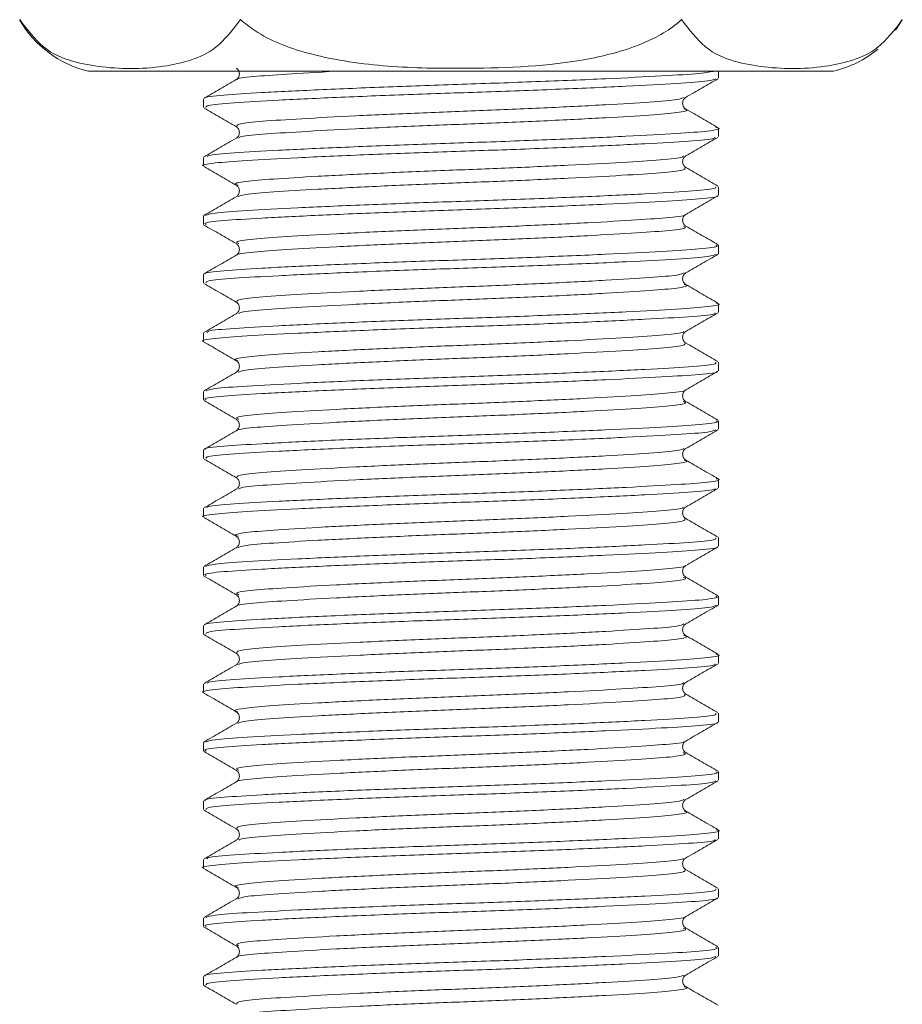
# Model space of a CAD drawing. Header units: millimetres. Extents: x 0 to 210, y 0 to 297.
# Tile 4 of 22: x 55 to 67, y 204 to 218. Entities that reach past the tile are written whole.
import ezdxf

# ---------------------------------------------------------------- set-up
doc = ezdxf.new("R2010")
doc.units = ezdxf.units.MM

msp = doc.modelspace()

# ---------------------------------------------------------------- linework, layer by layer
at = {"color": 179, "linetype": 'Continuous', "lineweight": 15}
for p, q in [((66.998, 218.33), (67.008, 218.344)), ((67.008, 218.344), (67.092, 218.476)), ((60.81, 217.747), (55.507, 217.747)), ((66.114, 217.747), (60.81, 217.747)), ((64.477, 217.646), (64.477, 217.747)), ((57.144, 217.35), (57.144, 217.229)), ((64.477, 216.813), (64.477, 216.933)), ((57.144, 216.516), (57.144, 216.396)), ((64.477, 215.979), (64.477, 216.1)), ((57.144, 215.683), (57.144, 215.563)), ((64.477, 215.146), (64.477, 215.266)), ((57.144, 214.85), (57.144, 214.729)), ((64.477, 214.313), (64.477, 214.433)), ((57.144, 214.016), (57.144, 213.896)), ((64.477, 213.479), (64.477, 213.6)), ((57.144, 213.183), (57.144, 213.063)), ((64.477, 212.646), (64.477, 212.766)), ((57.144, 212.35), (57.144, 212.229)), ((64.477, 211.813), (64.477, 211.933)), ((57.144, 211.516), (57.144, 211.396)), ((64.477, 210.979), (64.477, 211.1)), ((57.144, 210.683), (57.144, 210.563)), ((64.477, 210.146), (64.477, 210.266)), ((57.144, 209.85), (57.144, 209.729)), ((64.477, 209.313), (64.477, 209.433)), ((57.144, 209.016), (57.144, 208.896)), ((64.477, 208.479), (64.477, 208.6)), ((57.144, 208.183), (57.144, 208.063)), ((64.477, 207.646), (64.477, 207.766)), ((57.144, 207.35), (57.144, 207.229)), ((64.477, 206.813), (64.477, 206.933)), ((57.144, 206.516), (57.144, 206.396)), ((64.477, 205.979), (64.477, 206.1)), ((57.144, 205.683), (57.144, 205.563)), ((64.477, 205.146), (64.477, 205.266)), ((57.144, 204.85), (57.144, 204.729))]:
    msp.add_line(p, q, dxfattribs=at)
for centre, start, end in [((55.846, 219.224), 209.4999, 257.0515), ((65.774, 219.224), 282.9485, 309.7984)]:
    msp.add_arc(centre, 1.516, start, end, dxfattribs=at)
for points, knots in [([(54.527, 218.479), (54.636, 218.337), (54.865, 218.038), (55.278, 217.872), (55.865, 217.77), (56.436, 217.774), (56.975, 217.896), (57.342, 218.056), (57.556, 218.332), (57.669, 218.479)], [0, 0, 0, 0, 0.118291, 0.248509, 0.379381, 0.660101, 0.769044, 0.877621, 1, 1, 1, 1]), ([(57.669, 218.479), (57.736, 218.425), (58.013, 218.205), (58.704, 217.95), (59.7, 217.798), (61.005, 217.775), (62.231, 217.815), (63.271, 218.06), (63.748, 218.305), (63.931, 218.46), (63.952, 218.479)], [0, 0, 0, 0, 0.039392, 0.1615607, 0.3304249, 0.5000927, 0.758928, 0.8900495, 0.9872586, 1, 1, 1, 1]), ([(63.952, 218.479), (64.061, 218.337), (64.29, 218.038), (64.703, 217.872), (65.29, 217.77), (65.861, 217.774), (66.4, 217.896), (66.767, 218.056), (66.981, 218.332), (67.094, 218.479)], [0, 0, 0, 0, 0.118291, 0.248509, 0.379381, 0.660101, 0.769044, 0.877621, 1, 1, 1, 1]), ([(57.61, 217.788), (57.621, 217.78), (57.643, 217.763), (57.661, 217.706), (57.643, 217.649), (57.621, 217.632), (57.61, 217.624)], [0, 0, 0, 0, 0.248283, 0.499997, 0.751712, 1, 1, 1, 1]), ([(57.611, 217.625), (57.535, 217.58), (57.382, 217.492), (57.229, 217.403), (57.152, 217.359)], [0, 0, 0, 0, 0.499933, 1, 1, 1, 1]), ([(64.009, 217.371), (64.085, 217.415), (64.238, 217.504), (64.391, 217.592), (64.468, 217.636)], [0, 0, 0, 0, 0.499941, 1, 1, 1, 1]), ([(64.01, 217.207), (63.999, 217.216), (63.977, 217.233), (63.96, 217.29), (63.977, 217.346), (63.999, 217.363), (64.01, 217.372)], [0, 0, 0, 0, 0.2483018, 0.4999988, 0.7516964, 1, 1, 1, 1]), ([(57.153, 217.22), (57.229, 217.176), (57.382, 217.087), (57.535, 216.998), (57.612, 216.954)], [0, 0, 0, 0, 0.500063, 1, 1, 1, 1]), ([(64.468, 216.943), (64.391, 216.987), (64.238, 217.075), (64.085, 217.164), (64.009, 217.208)], [0, 0, 0, 0, 0.500062, 1, 1, 1, 1]), ([(57.61, 216.955), (57.621, 216.947), (57.643, 216.93), (57.661, 216.873), (57.643, 216.816), (57.621, 216.799), (57.61, 216.791)], [0, 0, 0, 0, 0.248341, 0.500002, 0.751663, 1, 1, 1, 1]), ([(64.009, 216.538), (64.086, 216.582), (64.239, 216.671), (64.392, 216.759), (64.468, 216.803)], [0, 0, 0, 0, 0.499934, 1, 1, 1, 1]), ([(57.612, 216.792), (57.535, 216.747), (57.382, 216.659), (57.229, 216.57), (57.153, 216.526)], [0, 0, 0, 0, 0.499944, 1, 1, 1, 1]), ([(64.01, 216.374), (63.999, 216.383), (63.977, 216.4), (63.96, 216.456), (63.977, 216.513), (63.999, 216.53), (64.01, 216.538)], [0, 0, 0, 0, 0.248395, 0.499999, 0.751605, 1, 1, 1, 1]), ([(57.152, 216.387), (57.228, 216.343), (57.381, 216.254), (57.534, 216.166), (57.611, 216.121)], [0, 0, 0, 0, 0.500068, 1, 1, 1, 1]), ([(64.469, 216.109), (64.392, 216.153), (64.239, 216.242), (64.086, 216.33), (64.01, 216.374)], [0, 0, 0, 0, 0.50005, 1, 1, 1, 1]), ([(57.611, 216.121), (57.621, 216.113), (57.643, 216.096), (57.661, 216.04), (57.643, 215.983), (57.621, 215.966), (57.611, 215.958)], [0, 0, 0, 0, 0.248404, 0.5, 0.751596, 1, 1, 1, 1]), ([(64.01, 215.705), (64.087, 215.749), (64.24, 215.838), (64.393, 215.926), (64.47, 215.971)], [0, 0, 0, 0, 0.499932, 1, 1, 1, 1]), ([(57.61, 215.957), (57.533, 215.913), (57.38, 215.824), (57.227, 215.736), (57.151, 215.691)], [0, 0, 0, 0, 0.4999507, 1, 1, 1, 1]), ([(64.01, 215.541), (63.999, 215.549), (63.977, 215.566), (63.96, 215.623), (63.977, 215.679), (63.999, 215.696), (64.01, 215.705)], [0, 0, 0, 0, 0.2483614, 0.5000018, 0.7516414, 1, 1, 1, 1]), ([(57.15, 215.554), (57.227, 215.51), (57.38, 215.422), (57.533, 215.333), (57.61, 215.289)], [0, 0, 0, 0, 0.500066, 1, 1, 1, 1]), ([(64.471, 215.274), (64.394, 215.319), (64.241, 215.407), (64.088, 215.496), (64.012, 215.54)], [0, 0, 0, 0, 0.500055, 1, 1, 1, 1]), ([(57.61, 215.288), (57.621, 215.28), (57.643, 215.263), (57.661, 215.206), (57.643, 215.149), (57.621, 215.132), (57.61, 215.124)], [0, 0, 0, 0, 0.248309, 0.499998, 0.751688, 1, 1, 1, 1]), ([(57.609, 215.123), (57.532, 215.079), (57.379, 214.99), (57.226, 214.902), (57.15, 214.858)], [0, 0, 0, 0, 0.499939, 1, 1, 1, 1]), ([(64.012, 214.872), (64.088, 214.917), (64.241, 215.005), (64.394, 215.094), (64.471, 215.138)], [0, 0, 0, 0, 0.499937, 1, 1, 1, 1]), ([(64.01, 214.707), (63.999, 214.716), (63.977, 214.733), (63.96, 214.79), (63.977, 214.846), (64, 214.863), (64.011, 214.872)], [0, 0, 0, 0, 0.2482766, 0.4999972, 0.7517192, 1, 1, 1, 1]), ([(57.15, 214.722), (57.226, 214.677), (57.379, 214.589), (57.532, 214.5), (57.609, 214.456)], [0, 0, 0, 0, 0.500059, 1, 1, 1, 1]), ([(64.47, 214.441), (64.394, 214.485), (64.241, 214.574), (64.088, 214.663), (64.011, 214.707)], [0, 0, 0, 0, 0.500066, 1, 1, 1, 1]), ([(57.61, 214.455), (57.621, 214.447), (57.643, 214.43), (57.661, 214.373), (57.643, 214.316), (57.621, 214.299), (57.61, 214.291)], [0, 0, 0, 0, 0.248319, 0.500003, 0.751686, 1, 1, 1, 1]), ([(57.611, 214.291), (57.534, 214.247), (57.381, 214.158), (57.228, 214.069), (57.151, 214.025)], [0, 0, 0, 0, 0.499931, 1, 1, 1, 1]), ([(64.012, 214.039), (64.088, 214.083), (64.241, 214.172), (64.394, 214.26), (64.471, 214.305)], [0, 0, 0, 0, 0.499946, 1, 1, 1, 1]), ([(64.01, 213.874), (63.999, 213.883), (63.977, 213.9), (63.96, 213.956), (63.977, 214.013), (63.999, 214.03), (64.01, 214.038)], [0, 0, 0, 0, 0.248384, 0.499999, 0.751615, 1, 1, 1, 1]), ([(57.15, 213.888), (57.227, 213.844), (57.38, 213.755), (57.533, 213.666), (57.609, 213.622)], [0, 0, 0, 0, 0.50005, 1, 1, 1, 1]), ([(64.468, 213.609), (64.392, 213.653), (64.239, 213.742), (64.086, 213.83), (64.009, 213.875)], [0, 0, 0, 0, 0.500067, 1, 1, 1, 1]), ([(57.611, 213.621), (57.621, 213.613), (57.643, 213.596), (57.661, 213.54), (57.643, 213.483), (57.621, 213.466), (57.611, 213.458)], [0, 0, 0, 0, 0.248407, 0.5, 0.751593, 1, 1, 1, 1]), ([(57.612, 213.458), (57.535, 213.414), (57.382, 213.325), (57.229, 213.237), (57.153, 213.193)], [0, 0, 0, 0, 0.499939, 1, 1, 1, 1]), ([(64.011, 213.205), (64.087, 213.249), (64.24, 213.338), (64.393, 213.426), (64.469, 213.471)], [0, 0, 0, 0, 0.499952, 1, 1, 1, 1]), ([(64.01, 213.041), (63.999, 213.049), (63.977, 213.066), (63.96, 213.123), (63.977, 213.179), (63.999, 213.196), (64.01, 213.205)], [0, 0, 0, 0, 0.248377, 0.500001, 0.751625, 1, 1, 1, 1]), ([(57.152, 213.053), (57.229, 213.009), (57.382, 212.921), (57.535, 212.832), (57.611, 212.788)], [0, 0, 0, 0, 0.500051, 1, 1, 1, 1]), ([(64.468, 212.776), (64.392, 212.82), (64.239, 212.909), (64.086, 212.997), (64.009, 213.041)], [0, 0, 0, 0, 0.500055, 1, 1, 1, 1]), ([(57.61, 212.788), (57.621, 212.78), (57.643, 212.763), (57.661, 212.706), (57.643, 212.649), (57.621, 212.632), (57.61, 212.624)], [0, 0, 0, 0, 0.248304, 0.499996, 0.75169, 1, 1, 1, 1]), ([(57.611, 212.624), (57.534, 212.58), (57.381, 212.491), (57.228, 212.403), (57.152, 212.359)], [0, 0, 0, 0, 0.49995, 1, 1, 1, 1]), ([(64.009, 212.371), (64.086, 212.415), (64.239, 212.504), (64.392, 212.592), (64.468, 212.637)], [0, 0, 0, 0, 0.499944, 1, 1, 1, 1]), ([(64.01, 212.207), (63.999, 212.216), (63.977, 212.233), (63.96, 212.29), (63.977, 212.346), (63.999, 212.363), (64.01, 212.372)], [0, 0, 0, 0, 0.248299, 0.5, 0.751701, 1, 1, 1, 1]), ([(57.153, 212.22), (57.229, 212.176), (57.382, 212.087), (57.535, 211.998), (57.612, 211.954)], [0, 0, 0, 0, 0.50006, 1, 1, 1, 1]), ([(64.47, 211.941), (64.394, 211.986), (64.241, 212.074), (64.088, 212.163), (64.011, 212.207)], [0, 0, 0, 0, 0.50005, 1, 1, 1, 1]), ([(57.61, 211.955), (57.621, 211.947), (57.643, 211.93), (57.661, 211.873), (57.643, 211.816), (57.621, 211.799), (57.61, 211.791)], [0, 0, 0, 0, 0.248318, 0.500002, 0.751685, 1, 1, 1, 1]), ([(57.609, 211.79), (57.532, 211.746), (57.379, 211.657), (57.226, 211.568), (57.15, 211.524)], [0, 0, 0, 0, 0.499944, 1, 1, 1, 1]), ([(64.009, 211.537), (64.085, 211.582), (64.239, 211.67), (64.392, 211.759), (64.468, 211.803)], [0, 0, 0, 0, 0.499936, 1, 1, 1, 1]), ([(64.01, 211.374), (63.999, 211.383), (63.977, 211.4), (63.96, 211.456), (63.977, 211.513), (63.999, 211.53), (64.01, 211.538)], [0, 0, 0, 0, 0.24837, 0.499999, 0.751628, 1, 1, 1, 1]), ([(57.152, 211.387), (57.229, 211.343), (57.382, 211.254), (57.535, 211.165), (57.611, 211.121)], [0, 0, 0, 0, 0.5000673, 1, 1, 1, 1]), ([(64.471, 211.108), (64.394, 211.152), (64.241, 211.24), (64.088, 211.329), (64.012, 211.373)], [0, 0, 0, 0, 0.500062, 1, 1, 1, 1]), ([(57.611, 211.121), (57.621, 211.113), (57.643, 211.096), (57.661, 211.04), (57.643, 210.983), (57.621, 210.966), (57.611, 210.958)], [0, 0, 0, 0, 0.2484063, 0.5000001, 0.7515938, 1, 1, 1, 1]), ([(57.61, 210.957), (57.533, 210.913), (57.38, 210.824), (57.227, 210.736), (57.15, 210.691)], [0, 0, 0, 0, 0.4999332, 1, 1, 1, 1]), ([(64.01, 210.705), (64.087, 210.749), (64.24, 210.838), (64.393, 210.926), (64.469, 210.971)], [0, 0, 0, 0, 0.499931, 1, 1, 1, 1]), ([(64.01, 210.541), (63.999, 210.549), (63.977, 210.566), (63.96, 210.623), (63.977, 210.679), (63.999, 210.696), (64.01, 210.705)], [0, 0, 0, 0, 0.248389, 0.500001, 0.751612, 1, 1, 1, 1]), ([(57.151, 210.554), (57.227, 210.51), (57.38, 210.421), (57.533, 210.333), (57.61, 210.288)], [0, 0, 0, 0, 0.500068, 1, 1, 1, 1]), ([(64.469, 210.275), (64.393, 210.319), (64.24, 210.408), (64.087, 210.497), (64.01, 210.541)], [0, 0, 0, 0, 0.500069, 1, 1, 1, 1]), ([(57.61, 210.288), (57.621, 210.28), (57.643, 210.263), (57.661, 210.206), (57.643, 210.149), (57.621, 210.132), (57.61, 210.124)], [0, 0, 0, 0, 0.248329, 0.499998, 0.751668, 1, 1, 1, 1]), ([(57.611, 210.125), (57.535, 210.08), (57.382, 209.992), (57.229, 209.903), (57.152, 209.859)], [0, 0, 0, 0, 0.499934, 1, 1, 1, 1]), ([(64.011, 209.872), (64.088, 209.916), (64.241, 210.005), (64.394, 210.094), (64.47, 210.138)], [0, 0, 0, 0, 0.499935, 1, 1, 1, 1]), ([(64.01, 209.707), (63.999, 209.716), (63.977, 209.733), (63.96, 209.79), (63.977, 209.846), (63.999, 209.863), (64.01, 209.872)], [0, 0, 0, 0, 0.2483009, 0.5000008, 0.7517003, 1, 1, 1, 1]), ([(57.15, 209.721), (57.226, 209.677), (57.379, 209.589), (57.532, 209.5), (57.609, 209.456)], [0, 0, 0, 0, 0.500062, 1, 1, 1, 1]), ([(64.468, 209.443), (64.391, 209.487), (64.238, 209.575), (64.085, 209.664), (64.009, 209.708)], [0, 0, 0, 0, 0.500061, 1, 1, 1, 1]), ([(57.61, 209.455), (57.621, 209.447), (57.643, 209.43), (57.661, 209.373), (57.643, 209.316), (57.621, 209.299), (57.61, 209.291)], [0, 0, 0, 0, 0.248294, 0.500004, 0.751711, 1, 1, 1, 1]), ([(57.612, 209.291), (57.535, 209.247), (57.382, 209.159), (57.229, 209.07), (57.153, 209.026)], [0, 0, 0, 0, 0.499945, 1, 1, 1, 1]), ([(64.012, 209.039), (64.088, 209.083), (64.241, 209.172), (64.394, 209.261), (64.471, 209.305)], [0, 0, 0, 0, 0.4999428, 1, 1, 1, 1]), ([(64.01, 208.874), (63.999, 208.883), (63.977, 208.9), (63.96, 208.956), (63.977, 209.013), (63.999, 209.03), (64.01, 209.038)], [0, 0, 0, 0, 0.2483526, 0.4999979, 0.7516443, 1, 1, 1, 1]), ([(57.15, 208.888), (57.227, 208.844), (57.38, 208.755), (57.533, 208.667), (57.609, 208.622)], [0, 0, 0, 0, 0.500053, 1, 1, 1, 1]), ([(64.469, 208.609), (64.393, 208.653), (64.24, 208.741), (64.087, 208.83), (64.01, 208.874)], [0, 0, 0, 0, 0.500049, 1, 1, 1, 1]), ([(57.611, 208.621), (57.621, 208.613), (57.643, 208.596), (57.661, 208.54), (57.643, 208.483), (57.621, 208.466), (57.611, 208.458)], [0, 0, 0, 0, 0.248403, 0.5, 0.751598, 1, 1, 1, 1]), ([(57.609, 208.457), (57.533, 208.413), (57.38, 208.324), (57.227, 208.236), (57.15, 208.191)], [0, 0, 0, 0, 0.4999496, 1, 1, 1, 1]), ([(64.011, 208.205), (64.088, 208.25), (64.241, 208.338), (64.393, 208.427), (64.47, 208.471)], [0, 0, 0, 0, 0.499951, 1, 1, 1, 1]), ([(64.01, 208.041), (63.999, 208.049), (63.977, 208.066), (63.96, 208.123), (63.977, 208.179), (63.999, 208.196), (64.01, 208.205)], [0, 0, 0, 0, 0.248398, 0.5, 0.751603, 1, 1, 1, 1]), ([(57.152, 208.054), (57.228, 208.009), (57.381, 207.921), (57.534, 207.832), (57.61, 207.788)], [0, 0, 0, 0, 0.500049, 1, 1, 1, 1]), ([(64.471, 207.774), (64.394, 207.818), (64.241, 207.907), (64.088, 207.996), (64.012, 208.04)], [0, 0, 0, 0, 0.500056, 1, 1, 1, 1]), ([(57.61, 207.788), (57.621, 207.78), (57.643, 207.763), (57.661, 207.706), (57.643, 207.649), (57.621, 207.632), (57.61, 207.624)], [0, 0, 0, 0, 0.2483379, 0.4999973, 0.751658, 1, 1, 1, 1]), ([(57.609, 207.623), (57.532, 207.579), (57.379, 207.49), (57.226, 207.402), (57.15, 207.358)], [0, 0, 0, 0, 0.499938, 1, 1, 1, 1]), ([(64.009, 207.371), (64.086, 207.415), (64.239, 207.504), (64.392, 207.592), (64.468, 207.637)], [0, 0, 0, 0, 0.499947, 1, 1, 1, 1]), ([(64.011, 207.207), (64, 207.216), (63.977, 207.233), (63.96, 207.289), (63.977, 207.346), (63.999, 207.363), (64.01, 207.372)], [0, 0, 0, 0, 0.2482879, 0.5000034, 0.7517172, 1, 1, 1, 1]), ([(57.153, 207.22), (57.229, 207.176), (57.382, 207.087), (57.535, 206.998), (57.612, 206.954)], [0, 0, 0, 0, 0.500057, 1, 1, 1, 1]), ([(64.47, 206.941), (64.394, 206.986), (64.241, 207.074), (64.087, 207.163), (64.011, 207.207)], [0, 0, 0, 0, 0.500067, 1, 1, 1, 1]), ([(57.61, 206.955), (57.621, 206.947), (57.643, 206.93), (57.661, 206.873), (57.643, 206.816), (57.621, 206.799), (57.61, 206.791)], [0, 0, 0, 0, 0.248304, 0.500001, 0.751698, 1, 1, 1, 1]), ([(57.611, 206.791), (57.534, 206.747), (57.381, 206.658), (57.228, 206.57), (57.152, 206.525)], [0, 0, 0, 0, 0.499931, 1, 1, 1, 1]), ([(64.009, 206.537), (64.085, 206.582), (64.238, 206.67), (64.391, 206.759), (64.468, 206.803)], [0, 0, 0, 0, 0.499939, 1, 1, 1, 1]), ([(64.01, 206.374), (63.999, 206.383), (63.977, 206.4), (63.96, 206.456), (63.977, 206.513), (63.999, 206.53), (64.01, 206.538)], [0, 0, 0, 0, 0.2483379, 0.4999976, 0.7516585, 1, 1, 1, 1]), ([(57.152, 206.387), (57.229, 206.342), (57.382, 206.254), (57.535, 206.165), (57.612, 206.121)], [0, 0, 0, 0, 0.500065, 1, 1, 1, 1]), ([(64.468, 206.109), (64.392, 206.153), (64.239, 206.242), (64.086, 206.33), (64.009, 206.375)], [0, 0, 0, 0, 0.500066, 1, 1, 1, 1]), ([(57.611, 206.121), (57.621, 206.113), (57.643, 206.096), (57.661, 206.04), (57.643, 205.983), (57.621, 205.966), (57.611, 205.958)], [0, 0, 0, 0, 0.2483958, 0.5000005, 0.751605, 1, 1, 1, 1]), ([(57.612, 205.958), (57.535, 205.914), (57.382, 205.825), (57.229, 205.737), (57.153, 205.693)], [0, 0, 0, 0, 0.49994, 1, 1, 1, 1]), ([(64.01, 205.704), (64.086, 205.749), (64.239, 205.837), (64.392, 205.926), (64.469, 205.97)], [0, 0, 0, 0, 0.499932, 1, 1, 1, 1]), ([(64.01, 205.541), (63.999, 205.549), (63.977, 205.566), (63.96, 205.623), (63.977, 205.679), (63.999, 205.696), (64.01, 205.705)], [0, 0, 0, 0, 0.248404, 0.5, 0.751596, 1, 1, 1, 1]), ([(57.151, 205.554), (57.228, 205.51), (57.381, 205.421), (57.534, 205.332), (57.61, 205.288)], [0, 0, 0, 0, 0.500069, 1, 1, 1, 1]), ([(64.468, 205.276), (64.392, 205.32), (64.239, 205.409), (64.086, 205.497), (64.009, 205.541)], [0, 0, 0, 0, 0.500054, 1, 1, 1, 1]), ([(57.61, 205.288), (57.621, 205.28), (57.643, 205.263), (57.661, 205.206), (57.643, 205.149), (57.621, 205.133), (57.61, 205.124)], [0, 0, 0, 0, 0.248358, 0.499998, 0.751639, 1, 1, 1, 1]), ([(57.61, 205.124), (57.534, 205.08), (57.381, 204.991), (57.228, 204.903), (57.152, 204.859)], [0, 0, 0, 0, 0.499952, 1, 1, 1, 1]), ([(64.011, 204.872), (64.087, 204.916), (64.24, 205.005), (64.394, 205.093), (64.47, 205.138)], [0, 0, 0, 0, 0.499933, 1, 1, 1, 1]), ([(64.01, 204.707), (63.999, 204.716), (63.977, 204.733), (63.96, 204.789), (63.977, 204.846), (63.999, 204.863), (64.01, 204.872)], [0, 0, 0, 0, 0.2483121, 0.5000019, 0.7516908, 1, 1, 1, 1]), ([(57.15, 204.721), (57.227, 204.677), (57.38, 204.588), (57.533, 204.5), (57.609, 204.456)], [0, 0, 0, 0, 0.500064, 1, 1, 1, 1]), ([(64.47, 204.441), (64.394, 204.485), (64.241, 204.574), (64.088, 204.662), (64.011, 204.707)], [0, 0, 0, 0, 0.500051, 1, 1, 1, 1])]:
    msp.add_open_spline(points, degree=3, knots=knots, dxfattribs=at)
at = {"color": 179, "linetype": 'Continuous', "lineweight": 0}
for points, knots in [([(57.17, 217.359), (57.167, 217.361), (57.143, 217.376), (57.402, 217.404), (57.939, 217.439), (58.757, 217.48), (59.75, 217.521), (60.827, 217.558), (61.903, 217.596), (62.895, 217.637), (63.692, 217.678), (64.243, 217.711), (64.366, 217.736), (64.423, 217.747)], [0, 0, 0, 0, 0.012403, 0.113259, 0.210782, 0.312132, 0.414419, 0.513203, 0.612155, 0.714482, 0.815731, 0.913235, 1, 1, 1, 1]), ([(59.104, 217.747), (59.081, 217.746), (58.769, 217.731), (58.306, 217.703), (57.826, 217.668), (57.602, 217.641), (57.621, 217.626), (57.623, 217.625)], [0, 0, 0, 0, 0.025087, 0.345135, 0.653085, 0.971569, 1, 1, 1, 1]), ([(64.437, 217.636), (64.412, 217.626), (64.356, 217.602), (63.906, 217.57), (63.189, 217.531), (62.247, 217.489), (61.19, 217.45), (60.104, 217.415), (59.073, 217.374), (58.188, 217.332), (57.547, 217.296), (57.182, 217.262), (57.18, 217.239), (57.179, 217.229)], [0, 0, 0, 0, 0.07256, 0.166237, 0.261774, 0.359757, 0.455893, 0.549236, 0.646375, 0.744064, 0.838149, 0.933166, 1, 1, 1, 1]), ([(63.98, 217.371), (63.959, 217.361), (63.91, 217.338), (63.519, 217.306), (62.892, 217.267), (62.067, 217.225), (61.143, 217.185), (60.193, 217.15), (59.29, 217.109), (58.516, 217.068), (57.952, 217.032), (57.612, 216.994), (57.617, 216.967), (57.619, 216.954)], [0, 0, 0, 0, 0.068524, 0.16003, 0.253353, 0.349068, 0.442978, 0.534157, 0.629046, 0.724474, 0.816377, 0.909193, 1, 1, 1, 1]), ([(63.983, 217.208), (63.997, 217.205), (64.069, 217.188), (63.915, 217.156), (63.529, 217.121), (62.89, 217.082), (62.068, 217.04), (61.142, 217.001), (60.192, 216.966), (59.29, 216.925), (58.514, 216.883), (57.958, 216.847), (57.656, 216.817), (57.649, 216.797), (57.647, 216.791)], [0, 0, 0, 0, 0.023698, 0.118965, 0.21051, 0.303876, 0.399633, 0.493584, 0.584803, 0.679735, 0.775205, 0.867149, 0.960005, 1, 1, 1, 1]), ([(57.194, 216.526), (57.196, 216.532), (57.204, 216.552), (57.551, 216.582), (58.187, 216.619), (59.073, 216.66), (60.104, 216.701), (61.19, 216.736), (62.248, 216.776), (63.186, 216.818), (63.917, 216.857), (64.358, 216.892), (64.533, 216.923), (64.454, 216.94), (64.439, 216.943)], [0, 0, 0, 0, 0.042567, 0.135409, 0.22734, 0.322793, 0.417708, 0.508915, 0.602851, 0.698591, 0.791941, 0.883474, 0.978725, 1, 1, 1, 1]), ([(64.428, 216.803), (64.427, 216.797), (64.424, 216.778), (64.086, 216.748), (63.459, 216.712), (62.579, 216.67), (61.55, 216.629), (60.466, 216.594), (59.405, 216.554), (58.462, 216.513), (57.721, 216.474), (57.28, 216.438), (57.091, 216.41), (57.145, 216.396), (57.146, 216.396)], [0, 0, 0, 0, 0.040938, 0.136052, 0.229952, 0.32753, 0.424696, 0.51804, 0.613993, 0.711926, 0.807548, 0.901077, 0.998432, 1, 1, 1, 1]), ([(63.975, 216.538), (63.974, 216.532), (63.97, 216.513), (63.676, 216.483), (63.128, 216.447), (62.358, 216.406), (61.458, 216.365), (60.509, 216.329), (59.581, 216.29), (58.755, 216.248), (58.109, 216.209), (57.714, 216.174), (57.554, 216.142), (57.624, 216.125), (57.639, 216.122)], [0, 0, 0, 0, 0.037224, 0.130319, 0.222223, 0.317731, 0.412834, 0.504195, 0.598111, 0.693966, 0.787557, 0.879098, 0.974388, 1, 1, 1, 1]), ([(63.997, 216.374), (64.002, 216.362), (64.011, 216.335), (63.683, 216.299), (63.126, 216.262), (62.358, 216.221), (61.458, 216.18), (60.508, 216.145), (59.582, 216.105), (58.752, 216.063), (58.118, 216.025), (57.713, 215.992), (57.658, 215.968), (57.633, 215.957)], [0, 0, 0, 0, 0.086361, 0.179161, 0.270774, 0.365978, 0.46078, 0.551851, 0.645469, 0.74102, 0.834314, 0.925565, 1, 1, 1, 1]), ([(57.176, 215.691), (57.205, 215.703), (57.268, 215.727), (57.733, 215.76), (58.459, 215.799), (59.406, 215.841), (60.465, 215.88), (61.55, 215.916), (62.579, 215.957), (63.458, 215.998), (64.09, 216.034), (64.444, 216.068), (64.441, 216.09), (64.439, 216.1)], [0, 0, 0, 0, 0.078261, 0.171578, 0.266983, 0.364694, 0.46043, 0.553562, 0.650508, 0.747864, 0.841551, 0.936451, 1, 1, 1, 1]), ([(64.454, 215.971), (64.457, 215.969), (64.484, 215.954), (64.232, 215.926), (63.704, 215.891), (62.893, 215.851), (61.904, 215.809), (60.828, 215.772), (59.751, 215.735), (58.757, 215.693), (57.941, 215.652), (57.396, 215.618), (57.132, 215.586), (57.171, 215.568), (57.181, 215.563)], [0, 0, 0, 0, 0.010305, 0.106616, 0.199616, 0.296187, 0.393788, 0.488173, 0.582391, 0.679953, 0.776625, 0.869644, 0.965839, 1, 1, 1, 1]), ([(64.001, 215.705), (64.002, 215.704), (64.024, 215.689), (63.804, 215.662), (63.343, 215.627), (62.633, 215.586), (61.768, 215.545), (60.826, 215.507), (59.883, 215.471), (59.013, 215.429), (58.301, 215.388), (57.818, 215.353), (57.58, 215.319), (57.627, 215.297), (57.645, 215.289)], [0, 0, 0, 0, 0.00689, 0.10134, 0.192541, 0.287247, 0.382964, 0.475524, 0.56792, 0.663599, 0.758403, 0.849623, 0.943959, 1, 1, 1, 1]), ([(63.976, 215.54), (63.994, 215.532), (64.043, 215.511), (63.814, 215.477), (63.34, 215.442), (62.634, 215.402), (61.767, 215.36), (60.826, 215.323), (59.883, 215.286), (59.014, 215.244), (58.298, 215.203), (57.827, 215.168), (57.601, 215.14), (57.622, 215.125), (57.625, 215.123)], [0, 0, 0, 0, 0.051895, 0.146267, 0.237394, 0.332022, 0.427661, 0.520146, 0.612466, 0.708066, 0.802793, 0.893938, 0.988198, 1, 1, 1, 1]), ([(57.172, 214.858), (57.168, 214.86), (57.142, 214.876), (57.401, 214.904), (57.94, 214.939), (58.757, 214.98), (59.751, 215.021), (60.828, 215.058), (61.904, 215.096), (62.894, 215.137), (63.702, 215.178), (64.238, 215.213), (64.493, 215.244), (64.451, 215.262), (64.441, 215.266)], [0, 0, 0, 0, 0.015096, 0.111134, 0.204002, 0.300516, 0.397919, 0.491984, 0.586215, 0.683658, 0.780072, 0.87292, 0.969074, 1, 1, 1, 1]), ([(64.443, 215.138), (64.417, 215.127), (64.361, 215.103), (63.907, 215.07), (63.19, 215.031), (62.247, 214.989), (61.191, 214.95), (60.105, 214.915), (59.074, 214.874), (58.188, 214.832), (57.547, 214.796), (57.182, 214.762), (57.18, 214.739), (57.179, 214.729)], [0, 0, 0, 0, 0.076054, 0.169374, 0.264541, 0.362148, 0.457918, 0.550902, 0.647666, 0.744981, 0.838708, 0.933357, 1, 1, 1, 1]), ([(63.986, 214.873), (63.964, 214.862), (63.915, 214.838), (63.52, 214.806), (62.893, 214.767), (62.068, 214.725), (61.143, 214.685), (60.193, 214.65), (59.29, 214.609), (58.516, 214.568), (57.952, 214.532), (57.616, 214.495), (57.619, 214.469), (57.621, 214.456)], [0, 0, 0, 0, 0.072169, 0.163702, 0.257049, 0.35279, 0.446729, 0.537932, 0.632847, 0.728302, 0.820234, 0.913073, 1, 1, 1, 1]), ([(63.987, 214.707), (64, 214.704), (64.068, 214.687), (63.915, 214.656), (63.53, 214.621), (62.89, 214.582), (62.069, 214.54), (61.143, 214.501), (60.193, 214.466), (59.291, 214.425), (58.515, 214.383), (57.958, 214.347), (57.655, 214.316), (57.648, 214.297), (57.646, 214.291)], [0, 0, 0, 0, 0.0206262, 0.116044, 0.2077352, 0.3012437, 0.3971505, 0.4912517, 0.5826128, 0.6776911, 0.7733119, 0.8654032, 0.9584018, 1, 1, 1, 1]), ([(57.193, 214.025), (57.195, 214.032), (57.202, 214.052), (57.551, 214.082), (58.187, 214.119), (59.074, 214.16), (60.105, 214.201), (61.191, 214.236), (62.248, 214.276), (63.187, 214.318), (63.918, 214.357), (64.357, 214.392), (64.533, 214.422), (64.457, 214.439), (64.445, 214.441)], [0, 0, 0, 0, 0.044429, 0.137397, 0.229458, 0.325044, 0.420089, 0.511421, 0.605489, 0.701362, 0.794838, 0.8865, 0.981884, 1, 1, 1, 1]), ([(64.43, 214.305), (64.429, 214.298), (64.427, 214.279), (64.087, 214.248), (63.459, 214.212), (62.579, 214.17), (61.551, 214.129), (60.466, 214.094), (59.406, 214.054), (58.463, 214.013), (57.721, 213.974), (57.281, 213.938), (57.091, 213.91), (57.145, 213.896), (57.146, 213.896)], [0, 0, 0, 0, 0.043949, 0.138762, 0.232358, 0.329622, 0.426477, 0.519523, 0.615166, 0.712785, 0.808103, 0.90133, 0.998372, 1, 1, 1, 1]), ([(63.976, 214.039), (63.976, 214.033), (63.973, 214.014), (63.677, 213.983), (63.128, 213.947), (62.358, 213.906), (61.459, 213.865), (60.509, 213.829), (59.582, 213.79), (58.755, 213.748), (58.109, 213.709), (57.715, 213.674), (57.554, 213.643), (57.622, 213.626), (57.636, 213.622)], [0, 0, 0, 0, 0.040562, 0.133533, 0.225309, 0.320685, 0.41566, 0.506897, 0.600681, 0.696406, 0.789872, 0.881286, 0.976444, 1, 1, 1, 1]), ([(63.998, 213.875), (64.002, 213.862), (64.012, 213.836), (63.683, 213.799), (63.127, 213.763), (62.359, 213.721), (61.459, 213.68), (60.509, 213.645), (59.582, 213.605), (58.753, 213.564), (58.118, 213.525), (57.717, 213.492), (57.662, 213.468), (57.638, 213.458)], [0, 0, 0, 0, 0.087312, 0.180325, 0.272143, 0.367562, 0.462581, 0.553859, 0.647686, 0.743454, 0.836963, 0.928419, 1, 1, 1, 1]), ([(57.181, 213.193), (57.209, 213.203), (57.272, 213.228), (57.734, 213.26), (58.459, 213.299), (59.407, 213.341), (60.466, 213.38), (61.551, 213.416), (62.58, 213.457), (63.458, 213.498), (64.09, 213.534), (64.444, 213.568), (64.441, 213.59), (64.439, 213.6)], [0, 0, 0, 0, 0.075702, 0.169283, 0.264962, 0.362952, 0.458957, 0.552356, 0.649579, 0.747212, 0.841163, 0.936336, 1, 1, 1, 1]), ([(64.454, 213.47), (64.457, 213.469), (64.484, 213.454), (64.232, 213.426), (63.704, 213.391), (62.894, 213.351), (61.905, 213.309), (60.829, 213.272), (59.751, 213.235), (58.758, 213.193), (57.942, 213.152), (57.396, 213.118), (57.132, 213.086), (57.171, 213.068), (57.181, 213.063)], [0, 0, 0, 0, 0.009764, 0.106123, 0.199167, 0.295782, 0.393431, 0.487866, 0.582125, 0.679733, 0.776453, 0.869517, 0.965756, 1, 1, 1, 1]), ([(64.001, 213.205), (64.002, 213.204), (64.024, 213.189), (63.804, 213.162), (63.343, 213.127), (62.633, 213.086), (61.768, 213.045), (60.826, 213.007), (59.884, 212.971), (59.014, 212.929), (58.301, 212.888), (57.818, 212.853), (57.579, 212.818), (57.627, 212.796), (57.646, 212.788)], [0, 0, 0, 0, 0.0068167, 0.1010773, 0.1920929, 0.2866045, 0.382128, 0.4745043, 0.5667096, 0.6621929, 0.7568071, 0.8478421, 0.9419852, 1, 1, 1, 1]), ([(63.974, 213.041), (63.993, 213.033), (64.045, 213.012), (63.815, 212.977), (63.34, 212.942), (62.634, 212.902), (61.768, 212.86), (60.826, 212.823), (59.884, 212.786), (59.014, 212.744), (58.298, 212.703), (57.828, 212.669), (57.602, 212.641), (57.622, 212.626), (57.624, 212.624)], [0, 0, 0, 0, 0.055467, 0.149722, 0.240732, 0.335238, 0.430755, 0.523126, 0.615325, 0.710803, 0.805411, 0.89644, 0.990578, 1, 1, 1, 1]), ([(57.17, 212.359), (57.168, 212.361), (57.143, 212.376), (57.402, 212.404), (57.94, 212.439), (58.758, 212.48), (59.751, 212.521), (60.829, 212.558), (61.905, 212.596), (62.894, 212.637), (63.702, 212.678), (64.238, 212.713), (64.493, 212.744), (64.451, 212.762), (64.441, 212.766)], [0, 0, 0, 0, 0.01246, 0.108759, 0.201882, 0.298663, 0.396333, 0.490652, 0.585146, 0.682856, 0.779533, 0.872636, 0.969055, 1, 1, 1, 1]), ([(64.437, 212.636), (64.412, 212.626), (64.356, 212.602), (63.907, 212.57), (63.19, 212.531), (62.248, 212.489), (61.191, 212.45), (60.106, 212.415), (59.074, 212.374), (58.189, 212.332), (57.548, 212.296), (57.182, 212.262), (57.18, 212.239), (57.179, 212.229)], [0, 0, 0, 0, 0.072592, 0.166257, 0.261771, 0.359736, 0.455861, 0.549186, 0.646304, 0.743978, 0.838052, 0.933046, 1, 1, 1, 1]), ([(63.981, 212.371), (63.96, 212.361), (63.911, 212.338), (63.52, 212.306), (62.893, 212.267), (62.069, 212.225), (61.144, 212.186), (60.194, 212.15), (59.291, 212.109), (58.517, 212.068), (57.952, 212.032), (57.612, 211.994), (57.617, 211.967), (57.619, 211.954)], [0, 0, 0, 0, 0.068617, 0.160099, 0.253389, 0.349075, 0.442962, 0.534111, 0.628969, 0.72437, 0.816252, 0.909033, 1, 1, 1, 1]), ([(63.988, 212.207), (64, 212.204), (64.068, 212.187), (63.915, 212.156), (63.53, 212.121), (62.89, 212.082), (62.069, 212.04), (61.144, 212.001), (60.194, 211.966), (59.291, 211.925), (58.515, 211.883), (57.958, 211.847), (57.653, 211.816), (57.647, 211.796), (57.645, 211.79)], [0, 0, 0, 0, 0.020336, 0.115548, 0.207043, 0.300346, 0.396044, 0.489944, 0.581106, 0.675977, 0.771391, 0.863285, 0.956079, 1, 1, 1, 1]), ([(57.191, 211.524), (57.194, 211.531), (57.2, 211.551), (57.551, 211.582), (58.188, 211.619), (59.074, 211.66), (60.106, 211.701), (61.191, 211.736), (62.249, 211.776), (63.187, 211.818), (63.918, 211.857), (64.357, 211.892), (64.533, 211.923), (64.457, 211.939), (64.445, 211.941)], [0, 0, 0, 0, 0.046427, 0.1391832, 0.2310411, 0.3264147, 0.4212449, 0.5123712, 0.606232, 0.7018894, 0.795154, 0.8866124, 0.9817841, 1, 1, 1, 1]), ([(64.428, 211.803), (64.427, 211.797), (64.424, 211.778), (64.086, 211.748), (63.46, 211.712), (62.58, 211.67), (61.552, 211.629), (60.467, 211.594), (59.407, 211.554), (58.463, 211.513), (57.722, 211.474), (57.281, 211.438), (57.091, 211.41), (57.146, 211.396), (57.146, 211.396)], [0, 0, 0, 0, 0.040459, 0.135615, 0.229543, 0.327154, 0.424359, 0.517739, 0.613722, 0.711691, 0.807353, 0.900912, 0.9983, 1, 1, 1, 1]), ([(63.975, 211.538), (63.974, 211.532), (63.97, 211.513), (63.677, 211.483), (63.129, 211.447), (62.359, 211.406), (61.459, 211.365), (60.51, 211.329), (59.582, 211.29), (58.756, 211.248), (58.109, 211.209), (57.714, 211.174), (57.554, 211.142), (57.624, 211.125), (57.64, 211.121)], [0, 0, 0, 0, 0.0367805, 0.1298587, 0.2217354, 0.3172172, 0.4123008, 0.5036413, 0.597529, 0.6933609, 0.7869348, 0.8784501, 0.9737134, 1, 1, 1, 1]), ([(63.996, 211.373), (64, 211.361), (64.009, 211.335), (63.683, 211.299), (63.127, 211.263), (62.359, 211.221), (61.459, 211.18), (60.51, 211.145), (59.583, 211.105), (58.753, 211.064), (58.118, 211.025), (57.713, 210.992), (57.658, 210.968), (57.633, 210.957)], [0, 0, 0, 0, 0.083924, 0.17698, 0.268835, 0.364295, 0.459356, 0.550675, 0.644541, 0.74035, 0.833902, 0.925396, 1, 1, 1, 1]), ([(57.176, 210.691), (57.205, 210.703), (57.268, 210.727), (57.734, 210.76), (58.46, 210.799), (59.408, 210.841), (60.467, 210.88), (61.552, 210.916), (62.58, 210.957), (63.459, 210.998), (64.09, 211.034), (64.444, 211.068), (64.441, 211.09), (64.439, 211.1)], [0, 0, 0, 0, 0.078625, 0.171915, 0.267301, 0.364988, 0.460694, 0.553805, 0.650729, 0.748059, 0.841717, 0.936598, 1, 1, 1, 1]), ([(64.455, 210.97), (64.457, 210.969), (64.484, 210.954), (64.232, 210.926), (63.705, 210.891), (62.894, 210.851), (61.905, 210.809), (60.829, 210.772), (59.752, 210.735), (58.758, 210.693), (57.942, 210.652), (57.396, 210.618), (57.132, 210.586), (57.171, 210.568), (57.181, 210.563)], [0, 0, 0, 0, 0.00953, 0.105907, 0.198967, 0.295597, 0.393263, 0.487716, 0.581989, 0.679612, 0.776351, 0.869431, 0.965684, 1, 1, 1, 1]), ([(64.001, 210.705), (64.003, 210.704), (64.024, 210.689), (63.804, 210.662), (63.344, 210.627), (62.634, 210.586), (61.769, 210.545), (60.827, 210.507), (59.884, 210.471), (59.014, 210.429), (58.302, 210.388), (57.818, 210.353), (57.58, 210.319), (57.627, 210.297), (57.645, 210.289)], [0, 0, 0, 0, 0.0061104, 0.1005686, 0.1917726, 0.286478, 0.3822002, 0.4747714, 0.5671645, 0.6628448, 0.7576571, 0.8488813, 0.9432171, 1, 1, 1, 1]), ([(63.975, 210.541), (63.993, 210.533), (64.044, 210.511), (63.815, 210.477), (63.341, 210.442), (62.635, 210.402), (61.769, 210.36), (60.827, 210.323), (59.884, 210.286), (59.015, 210.244), (58.299, 210.203), (57.829, 210.169), (57.602, 210.141), (57.622, 210.126), (57.623, 210.125)], [0, 0, 0, 0, 0.054278, 0.148755, 0.239977, 0.3347, 0.430441, 0.523031, 0.615442, 0.711141, 0.805972, 0.897214, 0.991568, 1, 1, 1, 1]), ([(57.17, 209.859), (57.167, 209.861), (57.143, 209.876), (57.403, 209.904), (57.941, 209.939), (58.759, 209.98), (59.752, 210.021), (60.829, 210.058), (61.905, 210.096), (62.895, 210.137), (63.703, 210.178), (64.239, 210.213), (64.493, 210.244), (64.451, 210.262), (64.441, 210.266)], [0, 0, 0, 0, 0.011839, 0.108203, 0.201391, 0.298242, 0.395978, 0.49036, 0.584923, 0.682702, 0.779444, 0.872611, 0.9691, 1, 1, 1, 1]), ([(64.442, 210.138), (64.417, 210.127), (64.36, 210.103), (63.908, 210.07), (63.191, 210.031), (62.249, 209.989), (61.192, 209.95), (60.107, 209.915), (59.075, 209.874), (58.189, 209.832), (57.548, 209.796), (57.182, 209.762), (57.18, 209.739), (57.179, 209.729)], [0, 0, 0, 0, 0.075561, 0.168922, 0.264121, 0.361765, 0.457578, 0.550596, 0.647395, 0.744751, 0.838519, 0.933199, 1, 1, 1, 1]), ([(63.985, 209.872), (63.963, 209.862), (63.914, 209.838), (63.521, 209.806), (62.894, 209.767), (62.069, 209.725), (61.145, 209.686), (60.194, 209.65), (59.291, 209.61), (58.517, 209.568), (57.953, 209.532), (57.616, 209.495), (57.619, 209.469), (57.621, 209.456)], [0, 0, 0, 0, 0.071618, 0.163179, 0.256545, 0.352312, 0.446281, 0.537506, 0.632442, 0.727925, 0.819888, 0.912744, 1, 1, 1, 1]), ([(63.983, 209.708), (63.997, 209.705), (64.069, 209.688), (63.916, 209.656), (63.53, 209.621), (62.891, 209.582), (62.07, 209.54), (61.144, 209.501), (60.194, 209.466), (59.292, 209.425), (58.516, 209.383), (57.959, 209.347), (57.656, 209.317), (57.649, 209.297), (57.647, 209.291)], [0, 0, 0, 0, 0.0235258, 0.1187788, 0.2103131, 0.3036515, 0.3993895, 0.4933307, 0.5845292, 0.6794371, 0.774892, 0.8668273, 0.9596562, 1, 1, 1, 1]), ([(57.194, 209.026), (57.196, 209.032), (57.204, 209.052), (57.552, 209.082), (58.188, 209.119), (59.075, 209.16), (60.107, 209.201), (61.192, 209.236), (62.25, 209.276), (63.188, 209.318), (63.918, 209.357), (64.358, 209.392), (64.533, 209.423), (64.454, 209.44), (64.44, 209.443)], [0, 0, 0, 0, 0.042881, 0.135697, 0.227619, 0.323058, 0.41795, 0.509136, 0.603062, 0.698784, 0.792108, 0.88363, 0.978867, 1, 1, 1, 1]), ([(64.43, 209.305), (64.429, 209.298), (64.427, 209.279), (64.087, 209.248), (63.46, 209.212), (62.581, 209.17), (61.553, 209.129), (60.468, 209.094), (59.408, 209.054), (58.464, 209.013), (57.722, 208.974), (57.281, 208.938), (57.091, 208.91), (57.146, 208.896), (57.147, 208.896)], [0, 0, 0, 0, 0.044023, 0.138822, 0.232392, 0.329633, 0.426471, 0.5195, 0.615117, 0.712715, 0.808019, 0.901222, 0.99824, 1, 1, 1, 1]), ([(63.977, 209.039), (63.976, 209.033), (63.973, 209.014), (63.678, 208.983), (63.129, 208.947), (62.36, 208.906), (61.46, 208.865), (60.51, 208.83), (59.583, 208.79), (58.756, 208.748), (58.11, 208.709), (57.715, 208.674), (57.555, 208.643), (57.622, 208.626), (57.635, 208.623)], [0, 0, 0, 0, 0.040589, 0.133599, 0.225402, 0.320808, 0.41582, 0.507091, 0.600903, 0.696661, 0.790165, 0.881608, 0.976796, 1, 1, 1, 1]), ([(63.997, 208.874), (64.001, 208.862), (64.011, 208.835), (63.684, 208.799), (63.128, 208.763), (62.36, 208.721), (61.46, 208.68), (60.51, 208.645), (59.583, 208.605), (58.754, 208.564), (58.119, 208.525), (57.713, 208.492), (57.658, 208.468), (57.633, 208.457)], [0, 0, 0, 0, 0.085824, 0.178638, 0.270248, 0.365455, 0.460267, 0.551347, 0.644962, 0.740519, 0.833827, 0.925078, 1, 1, 1, 1]), ([(57.176, 208.191), (57.205, 208.203), (57.268, 208.227), (57.734, 208.26), (58.46, 208.299), (59.408, 208.341), (60.468, 208.38), (61.553, 208.416), (62.581, 208.457), (63.459, 208.498), (64.091, 208.534), (64.445, 208.568), (64.441, 208.59), (64.439, 208.6)], [0, 0, 0, 0, 0.078756, 0.172037, 0.26742, 0.365099, 0.460796, 0.553902, 0.650821, 0.748142, 0.841791, 0.936669, 1, 1, 1, 1]), ([(64.454, 208.471), (64.457, 208.469), (64.484, 208.454), (64.233, 208.426), (63.705, 208.391), (62.895, 208.351), (61.906, 208.309), (60.83, 208.272), (59.753, 208.235), (58.759, 208.193), (57.943, 208.153), (57.396, 208.118), (57.133, 208.086), (57.171, 208.068), (57.181, 208.063)], [0, 0, 0, 0, 0.010499, 0.106778, 0.19974, 0.296267, 0.393832, 0.48819, 0.58236, 0.679881, 0.77652, 0.869504, 0.965653, 1, 1, 1, 1]), ([(64.001, 208.205), (64.002, 208.204), (64.024, 208.189), (63.805, 208.162), (63.344, 208.127), (62.635, 208.086), (61.769, 208.045), (60.828, 208.007), (59.885, 207.971), (59.015, 207.929), (58.302, 207.888), (57.819, 207.853), (57.58, 207.819), (57.627, 207.797), (57.645, 207.788)], [0, 0, 0, 0, 0.007515, 0.101772, 0.192779, 0.287278, 0.382794, 0.475169, 0.567359, 0.662832, 0.757442, 0.84847, 0.9426, 1, 1, 1, 1]), ([(63.976, 208.04), (63.994, 208.032), (64.043, 208.011), (63.815, 207.977), (63.341, 207.942), (62.635, 207.902), (61.769, 207.86), (60.828, 207.823), (59.885, 207.786), (59.015, 207.744), (58.299, 207.703), (57.828, 207.669), (57.601, 207.64), (57.622, 207.625), (57.625, 207.623)], [0, 0, 0, 0, 0.0516424, 0.1460409, 0.2371847, 0.3318257, 0.4274859, 0.5199996, 0.6123286, 0.7079452, 0.8026972, 0.893862, 0.9881334, 1, 1, 1, 1]), ([(57.172, 207.358), (57.168, 207.36), (57.142, 207.376), (57.402, 207.404), (57.941, 207.439), (58.759, 207.48), (59.753, 207.522), (60.83, 207.558), (61.906, 207.596), (62.895, 207.637), (63.703, 207.678), (64.239, 207.713), (64.493, 207.744), (64.451, 207.762), (64.441, 207.766)], [0, 0, 0, 0, 0.015189, 0.11123, 0.20411, 0.30064, 0.398051, 0.492115, 0.586368, 0.683823, 0.780241, 0.873098, 0.969269, 1, 1, 1, 1]), ([(64.437, 207.637), (64.413, 207.626), (64.357, 207.602), (63.908, 207.57), (63.191, 207.531), (62.249, 207.49), (61.193, 207.45), (60.107, 207.415), (59.075, 207.374), (58.19, 207.332), (57.548, 207.296), (57.182, 207.262), (57.18, 207.239), (57.179, 207.229)], [0, 0, 0, 0, 0.072821, 0.166454, 0.261925, 0.359852, 0.455945, 0.549231, 0.646308, 0.743946, 0.83799, 0.93294, 1, 1, 1, 1]), ([(63.981, 207.371), (63.96, 207.361), (63.911, 207.338), (63.521, 207.306), (62.894, 207.267), (62.07, 207.225), (61.145, 207.186), (60.195, 207.151), (59.292, 207.11), (58.518, 207.068), (57.953, 207.032), (57.613, 206.994), (57.617, 206.967), (57.619, 206.954)], [0, 0, 0, 0, 0.068918, 0.160376, 0.253632, 0.349288, 0.443152, 0.534271, 0.629096, 0.724471, 0.816331, 0.909077, 1, 1, 1, 1]), ([(63.987, 207.207), (63.999, 207.204), (64.069, 207.187), (63.915, 207.156), (63.531, 207.121), (62.891, 207.082), (62.07, 207.04), (61.145, 207.001), (60.195, 206.966), (59.292, 206.925), (58.516, 206.883), (57.959, 206.847), (57.655, 206.817), (57.648, 206.797), (57.646, 206.791)], [0, 0, 0, 0, 0.020698, 0.116122, 0.207822, 0.301323, 0.397232, 0.491343, 0.582703, 0.677778, 0.773404, 0.865506, 0.958497, 1, 1, 1, 1]), ([(57.193, 206.525), (57.195, 206.532), (57.203, 206.552), (57.552, 206.583), (58.189, 206.619), (59.076, 206.66), (60.107, 206.701), (61.193, 206.736), (62.25, 206.776), (63.188, 206.818), (63.919, 206.857), (64.358, 206.892), (64.533, 206.923), (64.457, 206.939), (64.445, 206.941)], [0, 0, 0, 0, 0.044336, 0.137297, 0.229371, 0.324964, 0.420007, 0.511339, 0.60542, 0.701295, 0.794767, 0.886438, 0.98183, 1, 1, 1, 1]), ([(64.428, 206.803), (64.427, 206.797), (64.424, 206.778), (64.087, 206.748), (63.461, 206.712), (62.581, 206.67), (61.553, 206.629), (60.468, 206.594), (59.408, 206.554), (58.464, 206.513), (57.723, 206.474), (57.281, 206.438), (57.092, 206.41), (57.146, 206.396), (57.147, 206.396)], [0, 0, 0, 0, 0.040131, 0.135313, 0.229255, 0.326884, 0.424112, 0.517514, 0.613511, 0.7115, 0.807188, 0.900763, 0.998167, 1, 1, 1, 1]), ([(63.975, 206.538), (63.974, 206.532), (63.97, 206.513), (63.677, 206.483), (63.13, 206.447), (62.36, 206.406), (61.461, 206.365), (60.511, 206.33), (59.583, 206.29), (58.757, 206.248), (58.11, 206.209), (57.714, 206.174), (57.554, 206.142), (57.625, 206.125), (57.64, 206.121)], [0, 0, 0, 0, 0.0364983, 0.1295611, 0.2214112, 0.3168683, 0.4119332, 0.503255, 0.5971153, 0.6929251, 0.786483, 0.8779733, 0.9732114, 1, 1, 1, 1]), ([(63.997, 206.375), (64.002, 206.362), (64.012, 206.336), (63.684, 206.299), (63.128, 206.263), (62.361, 206.221), (61.461, 206.18), (60.511, 206.145), (59.584, 206.105), (58.754, 206.064), (58.119, 206.025), (57.717, 205.992), (57.662, 205.968), (57.638, 205.958)], [0, 0, 0, 0, 0.087267, 0.180275, 0.272071, 0.367472, 0.462481, 0.553749, 0.647554, 0.743307, 0.83681, 0.928247, 1, 1, 1, 1]), ([(57.181, 205.693), (57.209, 205.703), (57.273, 205.728), (57.735, 205.76), (58.461, 205.799), (59.409, 205.841), (60.468, 205.88), (61.553, 205.916), (62.581, 205.957), (63.46, 205.998), (64.091, 206.034), (64.445, 206.068), (64.441, 206.09), (64.439, 206.1)], [0, 0, 0, 0, 0.075862, 0.16944, 0.265132, 0.363126, 0.459127, 0.552534, 0.649766, 0.747399, 0.841345, 0.936531, 1, 1, 1, 1]), ([(64.455, 205.97), (64.457, 205.969), (64.484, 205.954), (64.232, 205.926), (63.706, 205.891), (62.895, 205.851), (61.907, 205.809), (60.831, 205.772), (59.754, 205.735), (58.759, 205.693), (57.943, 205.653), (57.397, 205.618), (57.133, 205.586), (57.171, 205.568), (57.181, 205.563)], [0, 0, 0, 0, 0.008785, 0.105227, 0.198344, 0.295029, 0.392757, 0.487276, 0.581599, 0.679281, 0.776084, 0.869223, 0.96553, 1, 1, 1, 1]), ([(64.002, 205.704), (64.003, 205.704), (64.024, 205.689), (63.804, 205.662), (63.344, 205.627), (62.635, 205.586), (61.77, 205.545), (60.828, 205.508), (59.886, 205.471), (59.015, 205.429), (58.302, 205.388), (57.819, 205.353), (57.58, 205.319), (57.627, 205.297), (57.645, 205.288)], [0, 0, 0, 0, 0.005385, 0.099842, 0.19104, 0.285736, 0.381454, 0.474026, 0.566407, 0.66208, 0.756891, 0.848111, 0.942436, 1, 1, 1, 1]), ([(63.974, 205.541), (63.993, 205.533), (64.045, 205.512), (63.815, 205.477), (63.341, 205.442), (62.636, 205.402), (61.77, 205.36), (60.828, 205.323), (59.885, 205.286), (59.016, 205.244), (58.3, 205.203), (57.829, 205.169), (57.602, 205.141), (57.622, 205.126), (57.624, 205.124)], [0, 0, 0, 0, 0.055078, 0.149322, 0.240315, 0.334797, 0.430299, 0.522663, 0.614835, 0.710293, 0.80489, 0.895904, 0.990016, 1, 1, 1, 1]), ([(57.171, 204.859), (57.168, 204.861), (57.143, 204.876), (57.403, 204.904), (57.942, 204.939), (58.76, 204.98), (59.753, 205.022), (60.831, 205.058), (61.907, 205.096), (62.896, 205.137), (63.704, 205.178), (64.239, 205.213), (64.493, 205.244), (64.451, 205.262), (64.441, 205.266)], [0, 0, 0, 0, 0.0129982, 0.1092574, 0.2023499, 0.2991039, 0.3967371, 0.4910136, 0.5854854, 0.6831647, 0.7798014, 0.8728716, 0.9692652, 1, 1, 1, 1]), ([(64.441, 205.138), (64.416, 205.127), (64.36, 205.103), (63.908, 205.07), (63.192, 205.031), (62.25, 204.99), (61.194, 204.95), (60.108, 204.915), (59.076, 204.874), (58.19, 204.832), (57.549, 204.796), (57.182, 204.762), (57.18, 204.739), (57.179, 204.729)], [0, 0, 0, 0, 0.074935, 0.16835, 0.263594, 0.36129, 0.45716, 0.550226, 0.647073, 0.744483, 0.838308, 0.933032, 1, 1, 1, 1]), ([(63.984, 204.872), (63.963, 204.862), (63.914, 204.838), (63.521, 204.806), (62.895, 204.767), (62.07, 204.725), (61.146, 204.686), (60.196, 204.651), (59.293, 204.61), (58.518, 204.568), (57.953, 204.532), (57.616, 204.495), (57.619, 204.468), (57.62, 204.456)], [0, 0, 0, 0, 0.070933, 0.162517, 0.255897, 0.351683, 0.445676, 0.536919, 0.631871, 0.727376, 0.819363, 0.912232, 1, 1, 1, 1]), ([(63.988, 204.706), (64, 204.704), (64.069, 204.687), (63.915, 204.656), (63.531, 204.621), (62.892, 204.582), (62.071, 204.54), (61.146, 204.501), (60.196, 204.466), (59.293, 204.425), (58.517, 204.383), (57.959, 204.347), (57.653, 204.316), (57.647, 204.296), (57.645, 204.29)], [0, 0, 0, 0, 0.019876, 0.115114, 0.206635, 0.29995, 0.39567, 0.489598, 0.580778, 0.675664, 0.771103, 0.863027, 0.955832, 1, 1, 1, 1])]:
    msp.add_open_spline(points, degree=3, knots=knots, dxfattribs=at)

doc.saveas('drawing.dxf')
